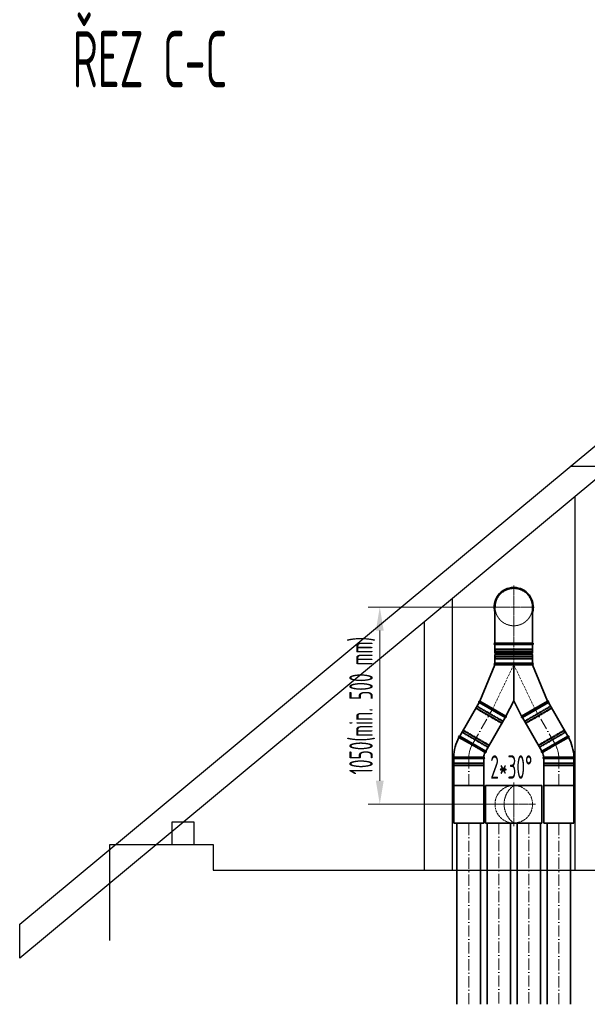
# Model space of a CAD drawing. Header units: millimetres. Extents: x 8221 to 89444, y -105166 to -5578.
# Tile 114 of 118: x 78624 to 81647, y -30604 to -25362. Entities that reach past the tile are written whole.
import ezdxf

# ---------------------------------------------------------------- set-up
doc = ezdxf.new("R2010")
doc.units = ezdxf.units.MM
doc.linetypes.add('ACAD_ISO02W100', pattern=[15, 12, -3])
doc.linetypes.add('ACAD_ISO10W100', pattern=[18, 12, -3, 0, -3])
for name, color, linetype, lineweight in [('UT_KOTY - DIMENZE', 7, 'Continuous', 5), ('VZT_01 SUP (PŘÍVOD) - OBRYS', 5, 'Continuous', 35), ('VZT_02 SUP (PŘÍVOD) - OSA', 5, 'ACAD_ISO10W100', 5), ('VZT_04 SUP (PŘÍVOD) - SKRYTÉ', 5, 'ACAD_ISO02W100', 5), ('VZT_05 ETA (ODVOD) - OBRYS', 6, 'Continuous', 35), ('VZT_06 ETA (ODVOD) - OSA', 6, 'ACAD_ISO10W100', 5), ('VZT_08 ETA (ODVOD) - SKRYTÉ', 6, 'ACAD_ISO02W100', 5), ('VZT_0A SUP (PŘÍVOD)', 5, 'Continuous', 35), ('VZT_0B ETA (ODVOD)', 6, 'Continuous', 35), ('VZT_50 POPIS - OBECNE', 7, 'Continuous', 13), ('VZT_60_KOTY - DIMENZE', 7, 'Continuous', 5)]:
    doc.layers.add(name, color=color, linetype=linetype, lineweight=lineweight)
doc.layers.add('VZT_03 SUP (PŘÍVOD) - NETISK', color=8, linetype='ACAD_ISO02W100', lineweight=5, plot=False)
doc.styles.add('EVORA_125', font='isocp.shx', dxfattribs={"width": 0.6, "height": 125})
doc.styles.add('ISOCP 2.5', font='isocp.shx', dxfattribs={"width": 0.6, "height": 2.5})

msp = doc.modelspace()

# ---------------------------------------------------------------- linework, layer by layer
at = {"color": 8}
for p, q in [((82154.6, -27740.8), (81554.9, -27740.8)), ((81582.5, -29888.6), (81582.5, -27899.9)), ((80928.6, -29888.6), (80928.6, -28443.2)), ((80778.6, -29888.6), (80778.6, -28567.8)), ((79553.5, -29633.6), (79433.5, -29633.6)), ((79433.5, -29633.6), (79433.5, -29753.6)), ((79553.5, -29753.6), (79553.5, -29633.6)), ((79103.5, -30263.6), (79103.5, -29753.6)), ((79103.5, -29753.6), (79653.5, -29753.6)), ((79653.5, -29753.6), (79653.5, -29888.6)), ((79653.5, -29888.6), (88413.5, -29888.6)), ((79653.5, -29888.6), (88413.5, -29888.6))]:
    msp.add_line(p, q, dxfattribs=at)
msp.add_lwpolyline([(78623.5, -30358.3), (78623.5, -30176.3), (84033.5, -25681.6), (89443.5, -30176.3), (89443.5, -30358.3), (84033.5, -25863.6), (78623.5, -30358.3)], dxfattribs=at)
at = {"layer": 'UT_KOTY - DIMENZE'}
for p, q in [((81204.9, -28488.6), (80478.7, -28488.6)), ((80541.2, -29413.6), (80541.2, -28613.6)), ((81204.9, -29538.6), (80478.7, -29538.6))]:
    msp.add_line(p, q, dxfattribs=at)
for points in [[(80520.4, -28613.6), (80562.1, -28613.6), (80541.2, -28488.6)], [(80520.4, -29413.6), (80562.1, -29413.6), (80541.2, -29538.6)]]:
    msp.add_solid(points, dxfattribs=at)
at = {"layer": 'VZT_01 SUP (PŘÍVOD) - OBRYS'}
for p, q in [((81154.9, -28488.7), (81154.9, -28680.6)), ((81354.9, -28680.6), (81354.9, -28488.7)), ((81354.9, -28680.6), (81154.9, -28680.6)), ((81154.9, -28688.6), (81254.9, -28688.6)), ((81354.9, -28688.6), (81154.9, -28688.6)), ((81154.9, -28688.6), (81154.9, -28734.1)), ((81254.9, -28688.6), (81354.9, -28688.6)), ((81354.9, -28688.6), (81354.9, -28734.1)), ((81354.9, -28734.1), (81154.9, -28734.1)), ((81354.9, -28742.1), (81154.9, -28742.1)), ((81154.9, -28742.1), (81154.9, -28787.6)), ((81354.9, -28742.1), (81354.9, -28787.6)), ((81074.7, -28989.2), (81154.9, -28795.6)), ((81354.9, -28787.6), (81154.9, -28787.6)), ((81154.9, -28787.6), (81354.9, -28787.6)), ((81154.9, -28795.6), (81254.9, -28795.6)), ((81254.9, -28795.6), (81354.9, -28795.6)), ((81354.9, -28795.6), (81435.2, -28989.2)), ((81070.7, -28996.2), (81209.2, -29076.2)), ((81213.2, -29069.2), (81074.7, -28989.2)), ((81254.9, -28988.7), (81213.2, -29069.2)), ((81296.7, -29069.2), (81254.9, -28988.7)), ((81296.7, -29069.2), (81435.2, -28989.2)), ((81439.2, -28996.2), (81300.7, -29076.2)), ((81032.5, -29222.5), (80963.1, -29182.5)), ((80967.1, -29175.6), (81105.7, -29255.6)), ((81542.8, -29175.6), (81404.2, -29255.6)), ((81477.4, -29222.5), (81546.8, -29182.5)), ((81015, -29287.6), (80934.9, -29287.6)), ((81094.9, -29295.6), (80934.9, -29295.6)), ((81414.9, -29295.6), (81574.9, -29295.6)), ((81494.8, -29287.6), (81574.9, -29287.6))]:
    msp.add_line(p, q, dxfattribs=at)
for points in [[(81070.7, -28996.2), (80967.1, -29175.6)], [(81439.2, -28996.2), (81542.8, -29175.6)], [(81209.2, -29076.2), (81105.7, -29255.6)], [(81300.7, -29076.2), (81404.2, -29255.6)], [(80934.9, -29295.6), (80934.9, -29438.6)], [(81094.9, -29295.6), (81094.9, -29438.6)], [(81414.9, -29295.6), (81414.9, -29438.6)], [(81574.9, -29295.6), (81574.9, -29438.6)], [(80952.4, -29638.6), (80952.4, -30603.6)], [(81077.4, -29638.6), (81077.4, -30603.6)], [(81432.4, -29638.6), (81432.4, -30603.6)], [(81557.4, -29638.6), (81557.4, -30603.6)]]:
    msp.add_lwpolyline(points, dxfattribs=at)
for centre, radius, start, end in [((81254.9, -28488.6), 104, 90, 195.9424), ((81254.9, -28488.6), 104, 344.0576, 90), ((81154.9, -28684.6), 4, 90, 270), ((81354.9, -28684.6), 4, 270, 90), ((81154.9, -28738.1), 4, 270, 90), ((81354.9, -28738.1), 4, 90, 270), ((81154.9, -28791.6), 4, 90, 270), ((81354.9, -28791.6), 4, 270, 90), ((81072.7, -28992.7), 4, 60, 240), ((81437.2, -28992.7), 4, 300, 120), ((81211.2, -29072.7), 4, 240, 60), ((81298.7, -29072.7), 4, 120, 300), ((81174.9, -29295.6), 240, 151.9102, 178.0898), ((80965.1, -29179), 4, 60, 240), ((81544.8, -29179), 4, 300, 120), ((81334.9, -29295.6), 240, 1.9102, 28.0898), ((80934.9, -29291.6), 4, 90, 270), ((81094.9, -29291.6), 4, 270, 84.2752), ((81174.9, -29295.6), 80, 155.7248, 174.2752), ((81103.7, -29259), 4, 245.7248, 60), ((81406.2, -29259), 4, 120, 294.2752), ((81334.9, -29295.6), 80, 5.7248, 24.2752), ((81414.9, -29291.6), 4, 95.7248, 270), ((81574.9, -29291.6), 4, 270, 90)]:
    msp.add_arc(centre, radius, start, end, dxfattribs=at)
for points, knots in [([(81354.9, -28488.6), (81354.9, -28487.1), (81354.9, -28485.6), (81354.8, -28482.4), (81354.6, -28480.8), (81354.3, -28477.5), (81354.1, -28475.8), (81353.6, -28472.5), (81353.4, -28470.9), (81352.7, -28467.6), (81352.3, -28465.9), (81351.5, -28462.7), (81351.1, -28461.1), (81350.1, -28457.9), (81349.6, -28456.3), (81348.5, -28453.3), (81347.9, -28451.9), (81346.7, -28449), (81346.1, -28447.6), (81344.7, -28444.6), (81344, -28443.2), (81342.5, -28440.3), (81341.6, -28438.8), (81339.9, -28436), (81339, -28434.5), (81337.2, -28431.7), (81336.2, -28430.4), (81334.2, -28427.7), (81333.2, -28426.4), (81331.1, -28423.8), (81330, -28422.6), (81327.8, -28420.2), (81326.7, -28419.1), (81324.6, -28416.9), (81323.4, -28415.8), (81321, -28413.6), (81319.8, -28412.6), (81317.3, -28410.5), (81316, -28409.4), (81313.3, -28407.4), (81311.9, -28406.5), (81309.1, -28404.6), (81307.7, -28403.7), (81304.8, -28402), (81303.4, -28401.2), (81300.4, -28399.6), (81299, -28398.9), (81296.1, -28397.5), (81294.6, -28396.9), (81291.8, -28395.7), (81290.3, -28395.1), (81287.3, -28394), (81285.7, -28393.5), (81282.6, -28392.6), (81281, -28392.1), (81277.7, -28391.3), (81276.1, -28390.9), (81272.8, -28390.3), (81271.1, -28390), (81267.8, -28389.5), (81266.2, -28389.3), (81262.9, -28389), (81261.3, -28388.9), (81258.1, -28388.7), (81256.5, -28388.7), (81254.9, -28388.7), (81253.4, -28388.7), (81251.8, -28388.7), (81248.6, -28388.9), (81247, -28389), (81243.7, -28389.3), (81242.1, -28389.5), (81238.8, -28390), (81237.1, -28390.3), (81233.8, -28390.9), (81232.2, -28391.3), (81228.9, -28392.1), (81227.3, -28392.6), (81224.2, -28393.5), (81222.6, -28394), (81219.6, -28395.1), (81218.1, -28395.7), (81215.3, -28396.9), (81213.8, -28397.5), (81210.9, -28398.9), (81209.5, -28399.6), (81206.5, -28401.2), (81205.1, -28402), (81202.2, -28403.7), (81200.8, -28404.6), (81198, -28406.5), (81196.6, -28407.4), (81193.9, -28409.4), (81192.6, -28410.5), (81190.1, -28412.6), (81188.9, -28413.6), (81186.5, -28415.8), (81185.3, -28416.9), (81183.2, -28419.1), (81182.1, -28420.2), (81179.9, -28422.6), (81178.8, -28423.8), (81176.7, -28426.4), (81175.7, -28427.7), (81173.7, -28430.4), (81172.7, -28431.7), (81170.9, -28434.5), (81170, -28436), (81168.3, -28438.8), (81167.4, -28440.3), (81165.9, -28443.2), (81165.2, -28444.6), (81163.8, -28447.6), (81163.2, -28449), (81162, -28451.9), (81161.4, -28453.3), (81160.3, -28456.3), (81159.8, -28457.9), (81158.8, -28461.1), (81158.4, -28462.7), (81157.6, -28465.9), (81157.2, -28467.6), (81156.5, -28470.9), (81156.3, -28472.5), (81155.8, -28475.8), (81155.6, -28477.5), (81155.3, -28480.8), (81155.1, -28482.4), (81155, -28485.6), (81155, -28487.1), (81154.9, -28488.6)], [-148.058014, -148.058014, -148.058014, -148.058014, -143.505913, -143.505913, -138.87378, -138.87378, -134.241647, -134.241647, -129.609514, -129.609514, -124.977381, -124.977381, -120.345248, -120.345248, -115.713115, -115.713115, -111.080982, -111.080982, -106.451331, -106.451331, -101.82168, -101.82168, -97.192029, -97.192029, -92.562378, -92.562378, -87.932727, -87.932727, -83.303076, -83.303076, -78.673425, -78.673425, -74.043774, -74.043774, -69.415617, -69.415617, -64.787461, -64.787461, -60.159305, -60.159305, -55.531148, -55.531148, -50.902992, -50.902992, -46.274836, -46.274836, -41.646679, -41.646679, -37.018523, -37.018523, -32.391208, -32.391208, -27.763892, -27.763892, -23.136577, -23.136577, -18.509262, -18.509262, -13.881946, -13.881946, -9.254631, -9.254631, -4.627315, -4.627315, 0, 0, 0, 4.627315, 4.627315, 9.254631, 9.254631, 13.881946, 13.881946, 18.509262, 18.509262, 23.136577, 23.136577, 27.763892, 27.763892, 32.391208, 32.391208, 37.018523, 37.018523, 41.646679, 41.646679, 46.274836, 46.274836, 50.902992, 50.902992, 55.531148, 55.531148, 60.159305, 60.159305, 64.787461, 64.787461, 69.415617, 69.415617, 74.043774, 74.043774, 78.673425, 78.673425, 83.303076, 83.303076, 87.932727, 87.932727, 92.562378, 92.562378, 97.192029, 97.192029, 101.82168, 101.82168, 106.451331, 106.451331, 111.080982, 111.080982, 115.713115, 115.713115, 120.345248, 120.345248, 124.977381, 124.977381, 129.609514, 129.609514, 134.241647, 134.241647, 138.87378, 138.87378, 143.505913, 143.505913, 148.058014, 148.058014, 148.058014, 148.058014]), ([(81254.9, -28795.6), (81254.9, -28795.6), (81254.9, -28795.6), (81254.9, -28838), (81254.9, -28878.7), (81254.9, -28927.1), (81254.9, -28942.8), (81254.9, -28963.4), (81254.9, -28970.5), (81254.9, -28980.4), (81254.9, -28984), (81254.9, -28987.5), (81254.9, -28988.3), (81254.9, -28988.6), (81254.9, -28988.7), (81254.9, -28988.7)], [-0.009717, -0.009717, -0.009717, -0.009717, 0, 0, 127.842465, 127.842465, 187.289864, 187.289864, 219.953677, 219.953677, 244.621409, 244.621409, 258.413873, 258.413873, 261.998107, 261.998107, 261.998107, 261.998107]), ([(81032.5, -29222.5), (81041.2, -29227.6), (81049.9, -29232.6), (81066.5, -29242.2), (81074.2, -29246.6), (81087.2, -29254.1), (81092.5, -29257.2), (81099.8, -29261.4), (81101.8, -29262.5), (81102, -29262.7), (81102, -29262.7), (81102, -29262.7)], [126.0101, 126.0101, 126.0101, 126.0101, 156.346991, 156.346991, 187.715318, 187.715318, 219.098612, 219.098612, 250.374979, 250.374979, 252.303842, 252.303842, 252.303842, 252.303842]), ([(81477.4, -29222.5), (81468.7, -29227.6), (81460, -29232.6), (81443.4, -29242.2), (81435.7, -29246.6), (81422.7, -29254.1), (81417.4, -29257.2), (81410.1, -29261.4), (81408.1, -29262.5), (81407.9, -29262.7), (81407.9, -29262.7), (81407.9, -29262.7)], [126.0101, 126.0101, 126.0101, 126.0101, 156.346991, 156.346991, 187.715318, 187.715318, 219.098612, 219.098612, 250.374979, 250.374979, 252.303842, 252.303842, 252.303842, 252.303842]), ([(81095.3, -29287.6), (81095.3, -29287.6), (81093.6, -29287.6), (81086.4, -29287.6), (81080.9, -29287.6), (81066.6, -29287.6), (81058.1, -29287.6), (81039.1, -29287.6), (81028.8, -29287.6), (81017.2, -29287.6), (81016.1, -29287.6), (81015, -29287.6)], [252.303842, 252.303842, 252.303842, 252.303842, 281.459213, 281.459213, 312.599223, 312.599223, 343.921708, 343.921708, 375.291286, 375.291286, 378.595621, 378.595621, 378.595621, 378.595621]), ([(81414.6, -29287.6), (81414.6, -29287.6), (81416.3, -29287.6), (81423.5, -29287.6), (81429, -29287.6), (81443.3, -29287.6), (81451.8, -29287.6), (81470.8, -29287.6), (81481.1, -29287.6), (81492.6, -29287.6), (81493.7, -29287.6), (81494.8, -29287.6)], [252.303842, 252.303842, 252.303842, 252.303842, 281.459213, 281.459213, 312.599223, 312.599223, 343.921708, 343.921708, 375.291286, 375.291286, 378.595621, 378.595621, 378.595621, 378.595621])]:
    msp.add_open_spline(points, degree=3, knots=knots, dxfattribs=at)
for points in [[(81154.9, -28488.6), (81154.9, -28488.7), (81154.9, -28488.7), (81154.9, -28488.7)], [(81354.9, -28488.7), (81354.9, -28488.7), (81354.9, -28488.7), (81354.9, -28488.6)]]:
    msp.add_open_spline(points, degree=3, dxfattribs=at)
at = {"layer": 'VZT_02 SUP (PŘÍVOD) - OSA', "ltscale": 0.3}
for points in [[(81254.9, -28688.6), (81254.9, -28374.6)], [(81144.9, -28488.6), (81364.9, -28488.6)]]:
    msp.add_lwpolyline(points, dxfattribs=at)
at = {"layer": 'VZT_02 SUP (PŘÍVOD) - OSA'}
for points in [[(81254.9, -28688.6), (81254.9, -28787.6)], [(81254.9, -28787.6), (81254.9, -28795.6), (81139.9, -29036.2)], [(81254.9, -28787.6), (81254.9, -28795.6), (81369.9, -29036.2)]]:
    msp.add_lwpolyline(points, dxfattribs=at)
at = {"layer": 'VZT_02 SUP (PŘÍVOD) - OSA', "ltscale": 5}
for points in [[(81036.4, -29215.6), (81139.9, -29036.2)], [(81473.5, -29215.6), (81369.9, -29036.2)], [(81014.9, -29438.6), (81014.9, -29295.6)], [(81494.9, -29438.6), (81494.9, -29295.6)], [(81014.9, -30603.6), (81014.9, -29638.6)], [(81494.9, -30603.6), (81494.9, -29638.6)]]:
    msp.add_lwpolyline(points, dxfattribs=at)
at = {"layer": 'VZT_02 SUP (PŘÍVOD) - OSA', "ltscale": 0.3}
for points in [[(81014.9, -29295.6), (81014.9, -29295.6, -0.131652), (81036.4, -29215.6, -0.131652)], [(81494.9, -29295.6), (81494.9, -29295.6, 0.131652), (81473.5, -29215.6, 0.131652)]]:
    msp.add_lwpolyline(points, format="xyb", dxfattribs=at)
at = {"layer": 'VZT_03 SUP (PŘÍVOD) - NETISK', "ltscale": 0.4}
for p, q in [((81254.9, -28714.1), (81154.9, -28714.1)), ((81154.9, -28714.6), (81154.9, -28714.1)), ((81254.9, -28714.6), (81154.9, -28714.6)), ((81254.9, -28721.6), (81154.9, -28721.6)), ((81154.9, -28722.1), (81154.9, -28721.6)), ((81254.9, -28722.1), (81154.9, -28722.1)), ((81155.9, -28710.6), (81155.9, -28688.6)), ((81254.9, -28710.6), (81155.9, -28710.6)), ((81254.9, -28722.6), (81155.9, -28722.6)), ((81155.9, -28726.6), (81155.9, -28722.6)), ((81156.9, -28714.1), (81156.9, -28710.6)), ((81156.9, -28721.6), (81156.9, -28714.6)), ((81156.9, -28722.6), (81156.9, -28722.1)), ((81353.9, -28710.6), (81254.9, -28710.6)), ((81354.9, -28714.1), (81254.9, -28714.1)), ((81354.9, -28714.6), (81254.9, -28714.6)), ((81354.9, -28721.6), (81254.9, -28721.6)), ((81354.9, -28722.1), (81254.9, -28722.1)), ((81353.9, -28722.6), (81254.9, -28722.6)), ((81352.9, -28714.1), (81352.9, -28710.6)), ((81352.9, -28721.6), (81352.9, -28714.6)), ((81352.9, -28722.6), (81352.9, -28722.1)), ((81353.9, -28710.6), (81353.9, -28688.6)), ((81353.9, -28726.6), (81353.9, -28722.6)), ((81354.9, -28714.6), (81354.9, -28714.1)), ((81354.9, -28722.1), (81354.9, -28721.6)), ((81154.9, -28754.1), (81354.9, -28754.1)), ((81154.9, -28754.1), (81154.9, -28754.6)), ((81154.9, -28754.6), (81354.9, -28754.6)), ((81154.9, -28761.6), (81354.9, -28761.6)), ((81154.9, -28761.6), (81154.9, -28762.1)), ((81154.9, -28762.1), (81354.9, -28762.1)), ((81254.9, -28726.6), (81155.9, -28726.6)), ((81155.9, -28749.6), (81353.9, -28749.6)), ((81155.9, -28749.6), (81155.9, -28753.6)), ((81155.9, -28753.6), (81353.9, -28753.6)), ((81155.9, -28765.6), (81353.9, -28765.6)), ((81155.9, -28765.6), (81155.9, -28787.6)), ((81156.9, -28753.6), (81156.9, -28754.1)), ((81156.9, -28754.6), (81156.9, -28761.6)), ((81156.9, -28762.1), (81156.9, -28765.6)), ((81353.9, -28726.6), (81254.9, -28726.6)), ((81352.9, -28753.6), (81352.9, -28754.1)), ((81352.9, -28754.6), (81352.9, -28761.6)), ((81352.9, -28762.1), (81352.9, -28765.6)), ((81353.9, -28749.6), (81353.9, -28753.6)), ((81353.9, -28765.6), (81353.9, -28787.6)), ((81354.9, -28754.1), (81354.9, -28754.6)), ((81354.9, -28761.6), (81354.9, -28762.1)), ((81052.5, -29029.6), (81054.5, -29026.1)), ((81052.5, -29029.6), (81189.4, -29108.6)), ((81053.9, -29025.2), (81054.2, -29024.8)), ((81053.9, -29025.2), (81192.5, -29105.2)), ((81054.2, -29024.8), (81192.7, -29104.8)), ((81054.5, -29026.1), (81191.4, -29105.1)), ((81055.4, -29026.6), (81055.6, -29026.2)), ((81055.9, -29025.8), (81059.4, -29019.7)), ((81057.7, -29018.7), (81057.9, -29018.3)), ((81057.7, -29018.7), (81196.2, -29098.7)), ((81057.9, -29018.3), (81196.5, -29098.3)), ((81059.6, -29019.3), (81061.4, -29016.2)), ((81060.5, -29015.7), (81071.5, -28996.7)), ((81060.5, -29015.7), (81197.4, -29094.7)), ((81449.4, -29015.7), (81312.5, -29094.7)), ((81452, -29018.3), (81313.4, -29098.3)), ((81452.2, -29018.7), (81313.7, -29098.7)), ((81455.7, -29024.8), (81317.2, -29104.8)), ((81456, -29025.2), (81317.4, -29105.2)), ((81455.4, -29026.1), (81318.5, -29105.1)), ((81457.4, -29029.6), (81320.5, -29108.6)), ((81449.4, -29015.7), (81438.4, -28996.7)), ((81450.2, -29019.3), (81448.5, -29016.2)), ((81454, -29025.8), (81450.5, -29019.7)), ((81452.2, -29018.7), (81452, -29018.3)), ((81454.5, -29026.6), (81454.2, -29026.2)), ((81457.4, -29029.6), (81455.4, -29026.1)), ((81456, -29025.2), (81455.7, -29024.8)), ((81197.4, -29094.7), (81208.4, -29075.7)), ((81312.5, -29094.7), (81301.5, -29075.7)), ((80987, -29143.1), (80985, -29146.6)), ((81123.8, -29222.1), (80987, -29143.1)), ((81189.4, -29108.6), (81191.4, -29105.1)), ((81190.5, -29104.6), (81190.7, -29104.2)), ((81191, -29103.8), (81194.5, -29097.7)), ((81192.5, -29105.2), (81192.7, -29104.8)), ((81194.7, -29097.3), (81196.5, -29094.2)), ((81196.2, -29098.7), (81196.5, -29098.3)), ((81315.1, -29097.3), (81313.4, -29094.2)), ((81313.7, -29098.7), (81313.4, -29098.3)), ((81318.9, -29103.8), (81315.4, -29097.7)), ((81317.4, -29105.2), (81317.2, -29104.8)), ((81320.5, -29108.6), (81318.5, -29105.1)), ((81319.4, -29104.6), (81319.1, -29104.2)), ((81386.1, -29222.1), (81522.9, -29143.1)), ((81522.9, -29143.1), (81524.9, -29146.6)), ((80979, -29157), (80968, -29176.1)), ((81115.8, -29236), (80979, -29157)), ((80981.6, -29154.5), (80979.8, -29157.5)), ((80980.1, -29153), (80979.9, -29153.5)), ((81118.4, -29233.5), (80979.9, -29153.5)), ((81118.7, -29233), (80980.1, -29153)), ((80985.3, -29148), (80981.8, -29154)), ((80983.9, -29146.5), (80983.6, -29147)), ((81122.2, -29227), (80983.6, -29147)), ((81122.4, -29226.5), (80983.9, -29146.5)), ((81121.8, -29225.6), (80985, -29146.6)), ((80985.8, -29147.1), (80985.6, -29147.5)), ((81387.5, -29226.5), (81526, -29146.5)), ((81387.7, -29227), (81526.3, -29147)), ((81388.1, -29225.6), (81524.9, -29146.6)), ((81391.2, -29233), (81529.8, -29153)), ((81391.5, -29233.5), (81530, -29153.5)), ((81394.1, -29236), (81530.9, -29157)), ((81524.1, -29147.1), (81524.3, -29147.5)), ((81524.6, -29148), (81528.1, -29154)), ((81526, -29146.5), (81526.3, -29147)), ((81528.3, -29154.5), (81530.1, -29157.5)), ((81529.8, -29153), (81530, -29153.5)), ((81530.9, -29157), (81541.9, -29176.1)), ((81115.8, -29236), (81104.8, -29255.1)), ((81116.7, -29232.5), (81114.9, -29235.5)), ((81120.4, -29226), (81116.9, -29232)), ((81118.7, -29233), (81118.4, -29233.5)), ((81120.9, -29225.1), (81120.7, -29225.5)), ((81123.8, -29222.1), (81121.8, -29225.6)), ((81122.4, -29226.5), (81122.2, -29227)), ((81386.1, -29222.1), (81388.1, -29225.6)), ((81387.5, -29226.5), (81387.7, -29227)), ((81389, -29225.1), (81389.2, -29225.5)), ((81389.5, -29226), (81393, -29232)), ((81391.2, -29233), (81391.5, -29233.5)), ((81393.2, -29232.5), (81395, -29235.5)), ((81394.1, -29236), (81405.1, -29255.1)), ((80935.9, -29295.6), (80935.9, -29317.6)), ((81093.9, -29295.6), (81093.9, -29317.6)), ((81415.9, -29295.6), (81415.9, -29317.6)), ((81573.9, -29295.6), (81573.9, -29317.6)), ((81094.9, -29321.1), (80934.9, -29321.1)), ((80934.9, -29321.1), (80934.9, -29321.6)), ((81094.9, -29321.6), (80934.9, -29321.6)), ((81094.9, -29328.6), (80934.9, -29328.6)), ((80934.9, -29328.6), (80934.9, -29329.1)), ((81094.9, -29329.1), (80934.9, -29329.1)), ((81093.9, -29317.6), (80935.9, -29317.6)), ((81093.9, -29329.6), (80935.9, -29329.6)), ((80935.9, -29329.6), (80935.9, -29333.6)), ((81093.9, -29333.6), (80935.9, -29333.6)), ((80936.9, -29317.6), (80936.9, -29321.1)), ((80936.9, -29321.6), (80936.9, -29328.6)), ((80936.9, -29329.1), (80936.9, -29329.6)), ((81092.9, -29317.6), (81092.9, -29321.1)), ((81092.9, -29321.6), (81092.9, -29328.6)), ((81092.9, -29329.1), (81092.9, -29329.6)), ((81093.9, -29329.6), (81093.9, -29333.6)), ((81094.9, -29321.1), (81094.9, -29321.6)), ((81094.9, -29328.6), (81094.9, -29329.1)), ((81414.9, -29321.1), (81574.9, -29321.1)), ((81414.9, -29321.1), (81414.9, -29321.6)), ((81414.9, -29321.6), (81574.9, -29321.6)), ((81414.9, -29328.6), (81574.9, -29328.6)), ((81414.9, -29328.6), (81414.9, -29329.1)), ((81414.9, -29329.1), (81574.9, -29329.1)), ((81415.9, -29317.6), (81573.9, -29317.6)), ((81415.9, -29329.6), (81573.9, -29329.6)), ((81415.9, -29329.6), (81415.9, -29333.6)), ((81415.9, -29333.6), (81573.9, -29333.6)), ((81416.9, -29317.6), (81416.9, -29321.1)), ((81416.9, -29321.6), (81416.9, -29328.6)), ((81416.9, -29329.1), (81416.9, -29329.6)), ((81572.9, -29317.6), (81572.9, -29321.1)), ((81572.9, -29321.6), (81572.9, -29328.6)), ((81572.9, -29329.1), (81572.9, -29329.6)), ((81573.9, -29329.6), (81573.9, -29333.6)), ((81574.9, -29321.1), (81574.9, -29321.6)), ((81574.9, -29328.6), (81574.9, -29329.1))]:
    msp.add_line(p, q, dxfattribs=at)
at = {"layer": 'VZT_04 SUP (PŘÍVOD) - SKRYTÉ', "ltscale": 0.1}
msp.add_open_spline([(81354.9, -28488.5), (81354.9, -28490), (81354.9, -28491.6), (81354.8, -28494.7), (81354.6, -28496.4), (81354.3, -28499.7), (81354.1, -28501.3), (81353.6, -28504.6), (81353.4, -28506.3), (81352.7, -28509.6), (81352.3, -28511.2), (81351.5, -28514.5), (81351.1, -28516.1), (81350.1, -28519.2), (81349.6, -28520.8), (81348.5, -28523.8), (81347.9, -28525.3), (81346.7, -28528.1), (81346.1, -28529.6), (81344.7, -28532.5), (81344, -28533.9), (81342.5, -28536.9), (81341.6, -28538.3), (81339.9, -28541.2), (81339, -28542.6), (81337.2, -28545.4), (81336.2, -28546.8), (81334.2, -28549.5), (81333.2, -28550.8), (81331.1, -28553.3), (81330, -28554.6), (81327.8, -28556.9), (81326.7, -28558.1), (81324.6, -28560.3), (81323.4, -28561.3), (81321, -28563.5), (81319.8, -28564.6), (81317.3, -28566.7), (81316, -28567.7), (81313.3, -28569.7), (81311.9, -28570.7), (81309.1, -28572.5), (81307.7, -28573.4), (81304.8, -28575.2), (81303.4, -28576), (81300.4, -28577.5), (81299, -28578.3), (81296.1, -28579.6), (81294.6, -28580.3), (81291.8, -28581.4), (81290.3, -28582), (81287.3, -28583.1), (81285.7, -28583.6), (81282.6, -28584.6), (81281, -28585), (81277.7, -28585.8), (81276.1, -28586.2), (81272.8, -28586.9), (81271.1, -28587.2), (81267.8, -28587.6), (81266.2, -28587.8), (81262.9, -28588.2), (81261.3, -28588.3), (81258.1, -28588.4), (81256.5, -28588.5), (81254.9, -28588.5), (81253.4, -28588.5), (81251.8, -28588.4), (81248.6, -28588.3), (81247, -28588.2), (81243.7, -28587.8), (81242.1, -28587.6), (81238.8, -28587.2), (81237.1, -28586.9), (81233.8, -28586.2), (81232.2, -28585.8), (81228.9, -28585), (81227.3, -28584.6), (81224.2, -28583.6), (81222.6, -28583.1), (81219.6, -28582), (81218.1, -28581.4), (81215.3, -28580.3), (81213.8, -28579.6), (81210.9, -28578.3), (81209.5, -28577.5), (81206.5, -28576), (81205.1, -28575.2), (81202.2, -28573.4), (81200.8, -28572.5), (81198, -28570.7), (81196.6, -28569.7), (81193.9, -28567.7), (81192.6, -28566.7), (81190.1, -28564.6), (81188.9, -28563.5), (81186.5, -28561.3), (81185.3, -28560.3), (81183.2, -28558.1), (81182.1, -28556.9), (81179.9, -28554.6), (81178.8, -28553.3), (81176.7, -28550.8), (81175.7, -28549.5), (81173.7, -28546.8), (81172.7, -28545.4), (81170.9, -28542.6), (81170, -28541.2), (81168.3, -28538.3), (81167.4, -28536.9), (81165.9, -28533.9), (81165.2, -28532.5), (81163.8, -28529.6), (81163.2, -28528.1), (81162, -28525.3), (81161.4, -28523.8), (81160.3, -28520.8), (81159.8, -28519.2), (81158.8, -28516.1), (81158.4, -28514.5), (81157.6, -28511.2), (81157.2, -28509.6), (81156.5, -28506.3), (81156.3, -28504.6), (81155.8, -28501.3), (81155.6, -28499.7), (81155.3, -28496.4), (81155.1, -28494.7), (81155, -28491.6), (81155, -28490), (81154.9, -28488.5)], degree=3, knots=[-148.058014, -148.058014, -148.058014, -148.058014, -143.505913, -143.505913, -138.87378, -138.87378, -134.241647, -134.241647, -129.609514, -129.609514, -124.977381, -124.977381, -120.345248, -120.345248, -115.713115, -115.713115, -111.080982, -111.080982, -106.451331, -106.451331, -101.82168, -101.82168, -97.192029, -97.192029, -92.562378, -92.562378, -87.932727, -87.932727, -83.303076, -83.303076, -78.673425, -78.673425, -74.043774, -74.043774, -69.415617, -69.415617, -64.787461, -64.787461, -60.159305, -60.159305, -55.531148, -55.531148, -50.902992, -50.902992, -46.274836, -46.274836, -41.646679, -41.646679, -37.018523, -37.018523, -32.391208, -32.391208, -27.763892, -27.763892, -23.136577, -23.136577, -18.509262, -18.509262, -13.881946, -13.881946, -9.254631, -9.254631, -4.627315, -4.627315, 0, 0, 0, 4.627315, 4.627315, 9.254631, 9.254631, 13.881946, 13.881946, 18.509262, 18.509262, 23.136577, 23.136577, 27.763892, 27.763892, 32.391208, 32.391208, 37.018523, 37.018523, 41.646679, 41.646679, 46.274836, 46.274836, 50.902992, 50.902992, 55.531148, 55.531148, 60.159305, 60.159305, 64.787461, 64.787461, 69.415617, 69.415617, 74.043774, 74.043774, 78.673425, 78.673425, 83.303076, 83.303076, 87.932727, 87.932727, 92.562378, 92.562378, 97.192029, 97.192029, 101.82168, 101.82168, 106.451331, 106.451331, 111.080982, 111.080982, 115.713115, 115.713115, 120.345248, 120.345248, 124.977381, 124.977381, 129.609514, 129.609514, 134.241647, 134.241647, 138.87378, 138.87378, 143.505913, 143.505913, 148.058014, 148.058014, 148.058014, 148.058014], dxfattribs=at)
at = {"layer": 'VZT_05 ETA (ODVOD) - OBRYS'}
for points in [[(81112.4, -30603.6), (81112.4, -29638.6)], [(81237.4, -30603.6), (81237.4, -29638.6)], [(81272.4, -30603.6), (81272.4, -29638.6)], [(81397.4, -30603.6), (81397.4, -29638.6)]]:
    msp.add_lwpolyline(points, dxfattribs=at)
at = {"layer": 'VZT_06 ETA (ODVOD) - OSA', "ltscale": 0.3}
for p, q in [((81254.9, -29422.6), (81254.9, -29538.6)), ((81138.9, -29538.6), (81254.9, -29538.6)), ((81370.9, -29538.6), (81254.9, -29538.6)), ((81254.9, -29538.6), (81254.9, -29654.6))]:
    msp.add_line(p, q, dxfattribs=at)
at = {"layer": 'VZT_06 ETA (ODVOD) - OSA', "ltscale": 5}
for points in [[(81174.9, -29638.6), (81174.9, -30603.6)], [(81334.9, -29638.6), (81334.9, -30603.6)]]:
    msp.add_lwpolyline(points, dxfattribs=at)
at = {"layer": 'VZT_08 ETA (ODVOD) - SKRYTÉ'}
msp.add_circle((81254.9, -29538.6), 100, dxfattribs=at)
msp.add_arc((81326.1, -29538.6), 122.7, 125.4307, 234.5693, dxfattribs=at)
at = {"layer": 'VZT_0A SUP (PŘÍVOD)'}
for p, q in [((80934.9, -29638.6), (80934.9, -29438.6)), ((80934.9, -29438.6), (81094.9, -29438.6)), ((81094.9, -29438.6), (81094.9, -29638.6)), ((81574.9, -29438.6), (81414.9, -29438.6)), ((81414.9, -29438.6), (81414.9, -29638.6)), ((81574.9, -29638.6), (81574.9, -29438.6)), ((81094.9, -29638.6), (80934.9, -29638.6)), ((81414.9, -29638.6), (81574.9, -29638.6))]:
    msp.add_line(p, q, dxfattribs=at)
at = {"layer": 'VZT_0B ETA (ODVOD)'}
for p, q in [((81404.9, -29438.6), (81104.9, -29438.6)), ((81104.9, -29438.6), (81104.9, -29638.6)), ((81404.9, -29638.6), (81404.9, -29438.6)), ((81104.9, -29638.6), (81404.9, -29638.6))]:
    msp.add_line(p, q, dxfattribs=at)

# ---------------------------------------------------------------- texts
at = {"layer": 'UT_KOTY - DIMENZE', "insert": (80447.5, -29013.6), "char_height": 125, "attachment_point": 5, "rotation": 90, "style": 'ISOCP 2.5'}
msp.add_mtext('1050(min. 500 mm)', dxfattribs=at)
at = {"layer": 'VZT_50 POPIS - OBECNE', "style": 'ISOCP 2.5', "width": 0.6}
msp.add_text('ŘEZ C-C', height=300, rotation=360, dxfattribs=at).set_placement((78906.1, -25722.1))
at = {"layer": 'VZT_60_KOTY - DIMENZE', "style": 'EVORA_125', "width": 0.6}
msp.add_text('2*30°', height=125, dxfattribs=at).set_placement((81129.7, -29402.9))

doc.saveas('drawing.dxf')
